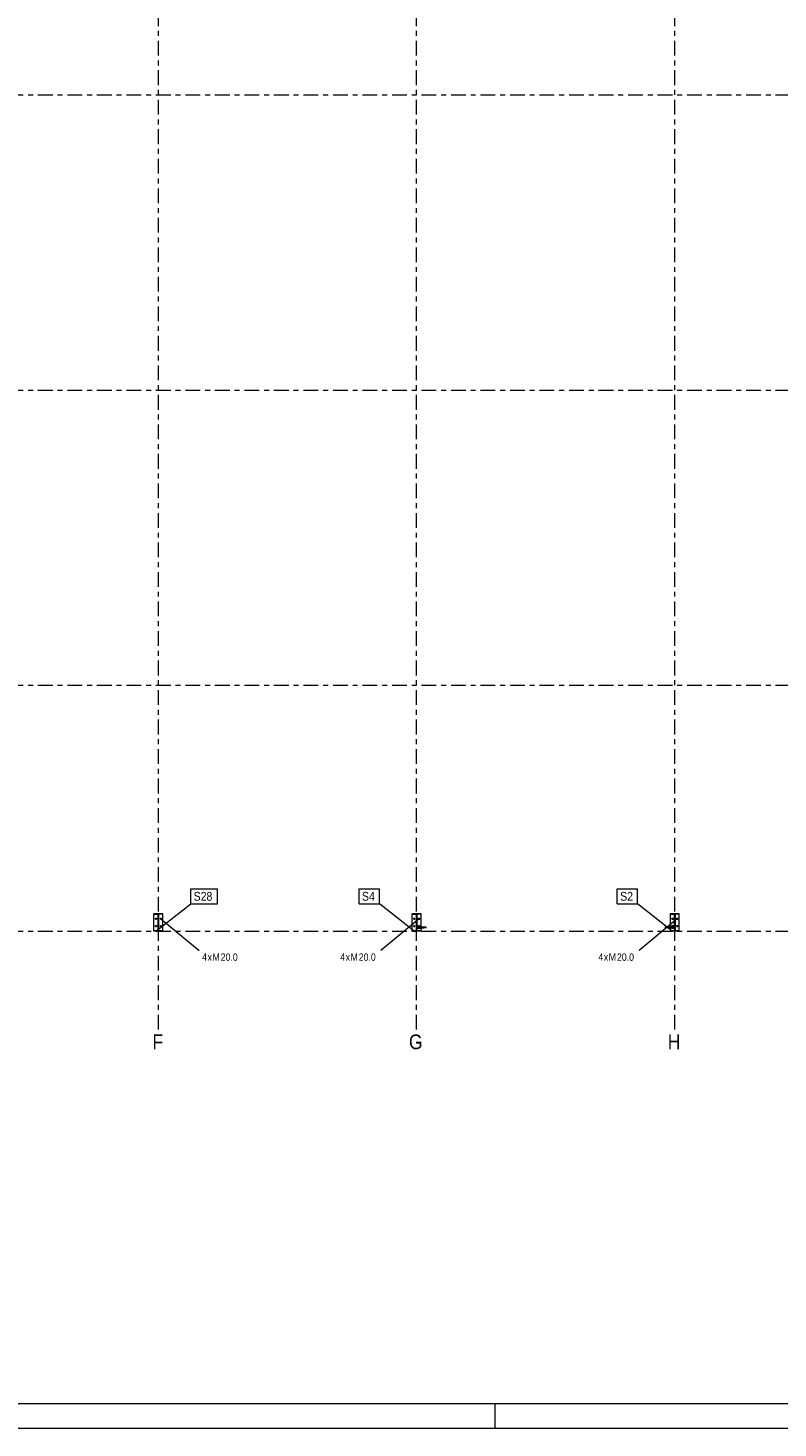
# Model space of a CAD drawing. Header units: millimetres. Extents: x -69 to 541, y -101 to 999.
# Tile 5 of 19: x 236 to 388, y -101 to 184. Entities that reach past the tile are written whole.
import ezdxf

# ---------------------------------------------------------------- set-up
doc = ezdxf.new("R2010")
doc.units = ezdxf.units.MM
doc.linetypes.add('XKITLINE00', pattern=[0])
doc.linetypes.add('XKITLINE03', pattern=[6, 3, -1, 1, -1])
for name, color, linetype, lineweight in [('Arkusz rysunku', 3, 'Continuous', 0), ('Element', 2, 'Continuous', 0), ('Spoina', 1, 'Continuous', 0), ('Znak elementu', 2, 'Continuous', 0), ('Znak śruby', 4, 'Continuous', 0), ('Śruba', 3, 'Continuous', 0)]:
    doc.layers.add(name, color=color, linetype=linetype, lineweight=lineweight)
doc.styles.add('ARIAL', font='ARIAL.TTF')

msp = doc.modelspace()

# ---------------------------------------------------------------- hatches: boundary and pattern name
at = {"layer": 'Śruba'}
for points in [[(262.11, 2.49), (262.11, 2.48), (262.11, 2.47), (262.1, 2.46), (262.1, 2.45), (262.09, 2.44), (262.09, 2.43), (262.08, 2.42), (262.07, 2.41), (262.06, 2.41), (262.05, 2.4), (262.04, 2.4), (262.03, 2.39), (262.02, 2.39), (262.01, 2.39), (262, 2.39), (261.99, 2.39), (261.98, 2.39), (261.97, 2.39), (261.96, 2.4), (261.95, 2.4), (261.94, 2.41), (261.93, 2.41), (261.92, 2.42), (261.91, 2.43), (261.91, 2.44), (261.9, 2.45), (261.9, 2.46), (261.89, 2.47), (261.89, 2.48), (261.89, 2.49), (261.89, 2.5), (261.89, 2.51), (261.89, 2.52), (261.89, 2.53), (261.9, 2.54), (261.9, 2.55), (261.91, 2.56), (261.91, 2.57), (261.92, 2.58), (261.93, 2.59), (261.94, 2.59), (261.95, 2.6), (261.96, 2.6), (261.97, 2.61), (261.98, 2.61), (261.99, 2.61), (262, 2.61), (262.01, 2.61), (262.02, 2.61), (262.03, 2.61), (262.04, 2.6), (262.05, 2.6), (262.06, 2.59), (262.07, 2.59), (262.08, 2.58), (262.09, 2.57), (262.09, 2.56), (262.1, 2.55), (262.1, 2.54), (262.11, 2.53), (262.11, 2.52), (262.11, 2.51), (262.11, 2.5)], [(262.11, 0.99), (262.11, 0.98), (262.11, 0.97), (262.1, 0.96), (262.1, 0.95), (262.09, 0.94), (262.09, 0.93), (262.08, 0.92), (262.07, 0.91), (262.06, 0.91), (262.05, 0.9), (262.04, 0.9), (262.03, 0.89), (262.02, 0.89), (262.01, 0.89), (262, 0.89), (261.99, 0.89), (261.98, 0.89), (261.97, 0.89), (261.96, 0.9), (261.95, 0.9), (261.94, 0.91), (261.93, 0.91), (261.92, 0.92), (261.91, 0.93), (261.91, 0.94), (261.9, 0.95), (261.9, 0.96), (261.89, 0.97), (261.89, 0.98), (261.89, 0.99), (261.89, 1), (261.89, 1.01), (261.89, 1.02), (261.89, 1.03), (261.9, 1.04), (261.9, 1.05), (261.91, 1.06), (261.91, 1.07), (261.92, 1.08), (261.93, 1.09), (261.94, 1.09), (261.95, 1.1), (261.96, 1.1), (261.97, 1.11), (261.98, 1.11), (261.99, 1.11), (262, 1.11), (262.01, 1.11), (262.02, 1.11), (262.03, 1.11), (262.04, 1.1), (262.05, 1.1), (262.06, 1.09), (262.07, 1.09), (262.08, 1.08), (262.09, 1.07), (262.09, 1.06), (262.1, 1.05), (262.1, 1.04), (262.11, 1.03), (262.11, 1.02), (262.11, 1.01), (262.11, 1)], [(263.11, 2.49), (263.11, 2.48), (263.11, 2.47), (263.1, 2.46), (263.1, 2.45), (263.09, 2.44), (263.09, 2.43), (263.08, 2.42), (263.07, 2.41), (263.06, 2.41), (263.05, 2.4), (263.04, 2.4), (263.03, 2.39), (263.02, 2.39), (263.01, 2.39), (263, 2.39), (262.99, 2.39), (262.98, 2.39), (262.97, 2.39), (262.96, 2.4), (262.95, 2.4), (262.94, 2.41), (262.93, 2.41), (262.92, 2.42), (262.91, 2.43), (262.91, 2.44), (262.9, 2.45), (262.9, 2.46), (262.89, 2.47), (262.89, 2.48), (262.89, 2.49), (262.89, 2.5), (262.89, 2.51), (262.89, 2.52), (262.89, 2.53), (262.9, 2.54), (262.9, 2.55), (262.91, 2.56), (262.91, 2.57), (262.92, 2.58), (262.93, 2.59), (262.94, 2.59), (262.95, 2.6), (262.96, 2.6), (262.97, 2.61), (262.98, 2.61), (262.99, 2.61), (263, 2.61), (263.01, 2.61), (263.02, 2.61), (263.03, 2.61), (263.04, 2.6), (263.05, 2.6), (263.06, 2.59), (263.07, 2.59), (263.08, 2.58), (263.09, 2.57), (263.09, 2.56), (263.1, 2.55), (263.1, 2.54), (263.11, 2.53), (263.11, 2.52), (263.11, 2.51), (263.11, 2.5)], [(263.11, 0.99), (263.11, 0.98), (263.11, 0.97), (263.1, 0.96), (263.1, 0.95), (263.09, 0.94), (263.09, 0.93), (263.08, 0.92), (263.07, 0.91), (263.06, 0.91), (263.05, 0.9), (263.04, 0.9), (263.03, 0.89), (263.02, 0.89), (263.01, 0.89), (263, 0.89), (262.99, 0.89), (262.98, 0.89), (262.97, 0.89), (262.96, 0.9), (262.95, 0.9), (262.94, 0.91), (262.93, 0.91), (262.92, 0.92), (262.91, 0.93), (262.91, 0.94), (262.9, 0.95), (262.9, 0.96), (262.89, 0.97), (262.89, 0.98), (262.89, 0.99), (262.89, 1), (262.89, 1.01), (262.89, 1.02), (262.89, 1.03), (262.9, 1.04), (262.9, 1.05), (262.91, 1.06), (262.91, 1.07), (262.92, 1.08), (262.93, 1.09), (262.94, 1.09), (262.95, 1.1), (262.96, 1.1), (262.97, 1.11), (262.98, 1.11), (262.99, 1.11), (263, 1.11), (263.01, 1.11), (263.02, 1.11), (263.03, 1.11), (263.04, 1.1), (263.05, 1.1), (263.06, 1.09), (263.07, 1.09), (263.08, 1.08), (263.09, 1.07), (263.09, 1.06), (263.1, 1.05), (263.1, 1.04), (263.11, 1.03), (263.11, 1.02), (263.11, 1.01), (263.11, 1)], [(314.61, 2.49), (314.61, 2.48), (314.61, 2.47), (314.6, 2.46), (314.6, 2.45), (314.59, 2.44), (314.59, 2.43), (314.58, 2.42), (314.57, 2.41), (314.56, 2.41), (314.55, 2.4), (314.54, 2.4), (314.53, 2.39), (314.52, 2.39), (314.51, 2.39), (314.5, 2.39), (314.49, 2.39), (314.48, 2.39), (314.47, 2.39), (314.46, 2.4), (314.45, 2.4), (314.44, 2.41), (314.43, 2.41), (314.42, 2.42), (314.41, 2.43), (314.41, 2.44), (314.4, 2.45), (314.4, 2.46), (314.39, 2.47), (314.39, 2.48), (314.39, 2.49), (314.39, 2.5), (314.39, 2.51), (314.39, 2.52), (314.39, 2.53), (314.4, 2.54), (314.4, 2.55), (314.41, 2.56), (314.41, 2.57), (314.42, 2.58), (314.43, 2.59), (314.44, 2.59), (314.45, 2.6), (314.46, 2.6), (314.47, 2.61), (314.48, 2.61), (314.49, 2.61), (314.5, 2.61), (314.51, 2.61), (314.52, 2.61), (314.53, 2.61), (314.54, 2.6), (314.55, 2.6), (314.56, 2.59), (314.57, 2.59), (314.58, 2.58), (314.59, 2.57), (314.59, 2.56), (314.6, 2.55), (314.6, 2.54), (314.61, 2.53), (314.61, 2.52), (314.61, 2.51), (314.61, 2.5)], [(314.61, 0.99), (314.61, 0.98), (314.61, 0.97), (314.6, 0.96), (314.6, 0.95), (314.59, 0.94), (314.59, 0.93), (314.58, 0.92), (314.57, 0.91), (314.56, 0.91), (314.55, 0.9), (314.54, 0.9), (314.53, 0.89), (314.52, 0.89), (314.51, 0.89), (314.5, 0.89), (314.49, 0.89), (314.48, 0.89), (314.47, 0.89), (314.46, 0.9), (314.45, 0.9), (314.44, 0.91), (314.43, 0.91), (314.42, 0.92), (314.41, 0.93), (314.41, 0.94), (314.4, 0.95), (314.4, 0.96), (314.39, 0.97), (314.39, 0.98), (314.39, 0.99), (314.39, 1), (314.39, 1.01), (314.39, 1.02), (314.39, 1.03), (314.4, 1.04), (314.4, 1.05), (314.41, 1.06), (314.41, 1.07), (314.42, 1.08), (314.43, 1.09), (314.44, 1.09), (314.45, 1.1), (314.46, 1.1), (314.47, 1.11), (314.48, 1.11), (314.49, 1.11), (314.5, 1.11), (314.51, 1.11), (314.52, 1.11), (314.53, 1.11), (314.54, 1.1), (314.55, 1.1), (314.56, 1.09), (314.57, 1.09), (314.58, 1.08), (314.59, 1.07), (314.59, 1.06), (314.6, 1.05), (314.6, 1.04), (314.61, 1.03), (314.61, 1.02), (314.61, 1.01), (314.61, 1)], [(315.61, 2.49), (315.61, 2.48), (315.61, 2.47), (315.6, 2.46), (315.6, 2.45), (315.59, 2.44), (315.59, 2.43), (315.58, 2.42), (315.57, 2.41), (315.56, 2.41), (315.55, 2.4), (315.54, 2.4), (315.53, 2.39), (315.52, 2.39), (315.51, 2.39), (315.5, 2.39), (315.49, 2.39), (315.48, 2.39), (315.47, 2.39), (315.46, 2.4), (315.45, 2.4), (315.44, 2.41), (315.43, 2.41), (315.42, 2.42), (315.41, 2.43), (315.41, 2.44), (315.4, 2.45), (315.4, 2.46), (315.39, 2.47), (315.39, 2.48), (315.39, 2.49), (315.39, 2.5), (315.39, 2.51), (315.39, 2.52), (315.39, 2.53), (315.4, 2.54), (315.4, 2.55), (315.41, 2.56), (315.41, 2.57), (315.42, 2.58), (315.43, 2.59), (315.44, 2.59), (315.45, 2.6), (315.46, 2.6), (315.47, 2.61), (315.48, 2.61), (315.49, 2.61), (315.5, 2.61), (315.51, 2.61), (315.52, 2.61), (315.53, 2.61), (315.54, 2.6), (315.55, 2.6), (315.56, 2.59), (315.57, 2.59), (315.58, 2.58), (315.59, 2.57), (315.59, 2.56), (315.6, 2.55), (315.6, 2.54), (315.61, 2.53), (315.61, 2.52), (315.61, 2.51), (315.61, 2.5)], [(315.61, 0.99), (315.61, 0.98), (315.61, 0.97), (315.6, 0.96), (315.6, 0.95), (315.59, 0.94), (315.59, 0.93), (315.58, 0.92), (315.57, 0.91), (315.56, 0.91), (315.55, 0.9), (315.54, 0.9), (315.53, 0.89), (315.52, 0.89), (315.51, 0.89), (315.5, 0.89), (315.49, 0.89), (315.48, 0.89), (315.47, 0.89), (315.46, 0.9), (315.45, 0.9), (315.44, 0.91), (315.43, 0.91), (315.42, 0.92), (315.41, 0.93), (315.41, 0.94), (315.4, 0.95), (315.4, 0.96), (315.39, 0.97), (315.39, 0.98), (315.39, 0.99), (315.39, 1), (315.39, 1.01), (315.39, 1.02), (315.39, 1.03), (315.4, 1.04), (315.4, 1.05), (315.41, 1.06), (315.41, 1.07), (315.42, 1.08), (315.43, 1.09), (315.44, 1.09), (315.45, 1.1), (315.46, 1.1), (315.47, 1.11), (315.48, 1.11), (315.49, 1.11), (315.5, 1.11), (315.51, 1.11), (315.52, 1.11), (315.53, 1.11), (315.54, 1.1), (315.55, 1.1), (315.56, 1.09), (315.57, 1.09), (315.58, 1.08), (315.59, 1.07), (315.59, 1.06), (315.6, 1.05), (315.6, 1.04), (315.61, 1.03), (315.61, 1.02), (315.61, 1.01), (315.61, 1)], [(315.66, 0.71), (315.41, 0.71), (315.41, 0.83), (315.66, 0.83)], [(315.66, 0.59), (315.41, 0.59), (315.41, 0.71), (315.66, 0.71)], [(366.84, 0.83), (367.09, 0.83), (367.09, 0.71), (366.84, 0.71)], [(366.84, 0.71), (367.09, 0.71), (367.09, 0.59), (366.84, 0.59)], [(367.11, 2.49), (367.11, 2.48), (367.11, 2.47), (367.1, 2.46), (367.1, 2.45), (367.09, 2.44), (367.09, 2.43), (367.08, 2.42), (367.07, 2.41), (367.06, 2.41), (367.05, 2.4), (367.04, 2.4), (367.03, 2.39), (367.02, 2.39), (367.01, 2.39), (367, 2.39), (366.99, 2.39), (366.98, 2.39), (366.97, 2.39), (366.96, 2.4), (366.95, 2.4), (366.94, 2.41), (366.93, 2.41), (366.92, 2.42), (366.91, 2.43), (366.91, 2.44), (366.9, 2.45), (366.9, 2.46), (366.89, 2.47), (366.89, 2.48), (366.89, 2.49), (366.89, 2.5), (366.89, 2.51), (366.89, 2.52), (366.89, 2.53), (366.9, 2.54), (366.9, 2.55), (366.91, 2.56), (366.91, 2.57), (366.92, 2.58), (366.93, 2.59), (366.94, 2.59), (366.95, 2.6), (366.96, 2.6), (366.97, 2.61), (366.98, 2.61), (366.99, 2.61), (367, 2.61), (367.01, 2.61), (367.02, 2.61), (367.03, 2.61), (367.04, 2.6), (367.05, 2.6), (367.06, 2.59), (367.07, 2.59), (367.08, 2.58), (367.09, 2.57), (367.09, 2.56), (367.1, 2.55), (367.1, 2.54), (367.11, 2.53), (367.11, 2.52), (367.11, 2.51), (367.11, 2.5)], [(367.11, 0.99), (367.11, 0.98), (367.11, 0.97), (367.1, 0.96), (367.1, 0.95), (367.09, 0.94), (367.09, 0.93), (367.08, 0.92), (367.07, 0.91), (367.06, 0.91), (367.05, 0.9), (367.04, 0.9), (367.03, 0.89), (367.02, 0.89), (367.01, 0.89), (367, 0.89), (366.99, 0.89), (366.98, 0.89), (366.97, 0.89), (366.96, 0.9), (366.95, 0.9), (366.94, 0.91), (366.93, 0.91), (366.92, 0.92), (366.91, 0.93), (366.91, 0.94), (366.9, 0.95), (366.9, 0.96), (366.89, 0.97), (366.89, 0.98), (366.89, 0.99), (366.89, 1), (366.89, 1.01), (366.89, 1.02), (366.89, 1.03), (366.9, 1.04), (366.9, 1.05), (366.91, 1.06), (366.91, 1.07), (366.92, 1.08), (366.93, 1.09), (366.94, 1.09), (366.95, 1.1), (366.96, 1.1), (366.97, 1.11), (366.98, 1.11), (366.99, 1.11), (367, 1.11), (367.01, 1.11), (367.02, 1.11), (367.03, 1.11), (367.04, 1.1), (367.05, 1.1), (367.06, 1.09), (367.07, 1.09), (367.08, 1.08), (367.09, 1.07), (367.09, 1.06), (367.1, 1.05), (367.1, 1.04), (367.11, 1.03), (367.11, 1.02), (367.11, 1.01), (367.11, 1)], [(368.11, 2.49), (368.11, 2.48), (368.11, 2.47), (368.1, 2.46), (368.1, 2.45), (368.09, 2.44), (368.09, 2.43), (368.08, 2.42), (368.07, 2.41), (368.06, 2.41), (368.05, 2.4), (368.04, 2.4), (368.03, 2.39), (368.02, 2.39), (368.01, 2.39), (368, 2.39), (367.99, 2.39), (367.98, 2.39), (367.97, 2.39), (367.96, 2.4), (367.95, 2.4), (367.94, 2.41), (367.93, 2.41), (367.92, 2.42), (367.91, 2.43), (367.91, 2.44), (367.9, 2.45), (367.9, 2.46), (367.89, 2.47), (367.89, 2.48), (367.89, 2.49), (367.89, 2.5), (367.89, 2.51), (367.89, 2.52), (367.89, 2.53), (367.9, 2.54), (367.9, 2.55), (367.91, 2.56), (367.91, 2.57), (367.92, 2.58), (367.93, 2.59), (367.94, 2.59), (367.95, 2.6), (367.96, 2.6), (367.97, 2.61), (367.98, 2.61), (367.99, 2.61), (368, 2.61), (368.01, 2.61), (368.02, 2.61), (368.03, 2.61), (368.04, 2.6), (368.05, 2.6), (368.06, 2.59), (368.07, 2.59), (368.08, 2.58), (368.09, 2.57), (368.09, 2.56), (368.1, 2.55), (368.1, 2.54), (368.11, 2.53), (368.11, 2.52), (368.11, 2.51), (368.11, 2.5)], [(368.11, 0.99), (368.11, 0.98), (368.11, 0.97), (368.1, 0.96), (368.1, 0.95), (368.09, 0.94), (368.09, 0.93), (368.08, 0.92), (368.07, 0.91), (368.06, 0.91), (368.05, 0.9), (368.04, 0.9), (368.03, 0.89), (368.02, 0.89), (368.01, 0.89), (368, 0.89), (367.99, 0.89), (367.98, 0.89), (367.97, 0.89), (367.96, 0.9), (367.95, 0.9), (367.94, 0.91), (367.93, 0.91), (367.92, 0.92), (367.91, 0.93), (367.91, 0.94), (367.9, 0.95), (367.9, 0.96), (367.89, 0.97), (367.89, 0.98), (367.89, 0.99), (367.89, 1), (367.89, 1.01), (367.89, 1.02), (367.89, 1.03), (367.9, 1.04), (367.9, 1.05), (367.91, 1.06), (367.91, 1.07), (367.92, 1.08), (367.93, 1.09), (367.94, 1.09), (367.95, 1.1), (367.96, 1.1), (367.97, 1.11), (367.98, 1.11), (367.99, 1.11), (368, 1.11), (368.01, 1.11), (368.02, 1.11), (368.03, 1.11), (368.04, 1.1), (368.05, 1.1), (368.06, 1.09), (368.07, 1.09), (368.08, 1.08), (368.09, 1.07), (368.09, 1.06), (368.1, 1.05), (368.1, 1.04), (368.11, 1.03), (368.11, 1.02), (368.11, 1.01), (368.11, 1)]]:
    msp.add_hatch(color=256, dxfattribs=at).paths.add_polyline_path(points, flags=17)

# ---------------------------------------------------------------- linework, layer by layer
at = {"layer": 'Arkusz rysunku', "linetype": 'XKITLINE00', "lineweight": 0}
for p, q in [((-64.02, -96), (535.98, -96)), ((330.98, -101), (330.98, -96)), ((-69.02, -101), (540.98, -101))]:
    msp.add_line(p, q, dxfattribs=at)
at = {"layer": 'Element', "linetype": 'XKITLINE00', "lineweight": 0}
for p, q in [((261.6, 0.05), (261.6, 3.55)), ((261.6, 3.55), (261.65, 3.55)), ((261.65, 3.47), (261.65, 3.6)), ((261.65, 3.6), (263.35, 3.6)), ((261.65, 3.47), (261.65, 3.6)), ((261.65, 3.6), (263.35, 3.6)), ((261.65, 3.47), (262.46, 3.47)), ((261.65, 3.47), (262.46, 3.47)), ((262.46, 0.13), (262.46, 3.47)), ((262.46, 0.13), (262.46, 3.47)), ((263.35, 3.47), (262.54, 3.47)), ((262.54, 3.47), (262.54, 0.13)), ((263.35, 3.47), (262.54, 3.47)), ((262.54, 3.47), (262.54, 0.13)), ((263.35, 3.6), (263.35, 3.47)), ((263.35, 3.6), (263.35, 3.47)), ((263.35, 3.55), (263.4, 3.55)), ((263.4, 0.05), (263.4, 3.55)), ((314.1, 0.05), (314.1, 3.55)), ((314.1, 3.55), (314.15, 3.55)), ((314.15, 3.47), (314.15, 3.6)), ((314.15, 3.6), (315.85, 3.6)), ((314.15, 3.47), (314.15, 3.6)), ((314.15, 3.6), (315.85, 3.6)), ((314.15, 3.47), (314.96, 3.47)), ((314.15, 3.47), (314.96, 3.47)), ((314.96, 0.13), (314.96, 3.47)), ((314.96, 0.13), (314.96, 3.47)), ((315.85, 3.47), (315.04, 3.47)), ((315.04, 3.47), (315.04, 0.13)), ((315.85, 3.47), (315.04, 3.47)), ((315.04, 3.47), (315.04, 0.13)), ((315.85, 3.6), (315.85, 3.47)), ((315.85, 3.6), (315.85, 3.47)), ((315.85, 3.55), (315.9, 3.55)), ((315.9, 0.83), (315.9, 3.55)), ((366.6, 0.83), (366.6, 3.55)), ((366.6, 3.55), (366.65, 3.55)), ((366.65, 3.47), (366.65, 3.6)), ((366.65, 3.6), (368.35, 3.6)), ((366.65, 3.47), (366.65, 3.6)), ((366.65, 3.6), (368.35, 3.6)), ((366.65, 3.47), (367.46, 3.47)), ((366.65, 3.47), (367.46, 3.47)), ((367.46, 0.13), (367.46, 3.47)), ((367.46, 0.13), (367.46, 3.47)), ((368.35, 3.47), (367.54, 3.47)), ((367.54, 3.47), (367.54, 0.13)), ((368.35, 3.47), (367.54, 3.47)), ((367.54, 3.47), (367.54, 0.13)), ((368.35, 3.6), (368.35, 3.47)), ((368.35, 3.6), (368.35, 3.47)), ((368.35, 3.55), (368.4, 3.55)), ((368.4, 0.05), (368.4, 3.55)), ((261.6, 0.05), (261.65, 0.05)), ((261.65, 0), (261.65, 0.13)), ((261.65, 0.13), (262.46, 0.13)), ((261.65, 0), (261.65, 0.13)), ((261.65, 0.13), (262.46, 0.13)), ((263.35, 0), (261.65, 0)), ((263.35, 0), (261.65, 0)), ((262.54, 0.13), (263.35, 0.13)), ((262.54, 0.13), (263.35, 0.13)), ((263.35, 0.13), (263.35, 0)), ((263.35, 0.13), (263.35, 0)), ((263.35, 0.05), (263.4, 0.05)), ((314.1, 0.05), (314.15, 0.05)), ((314.15, 0), (314.15, 0.13)), ((314.15, 0.13), (314.96, 0.13)), ((314.15, 0), (314.15, 0.13)), ((314.15, 0.13), (314.96, 0.13)), ((315.85, 0), (314.15, 0)), ((315.85, 0), (314.15, 0)), ((315.04, 0.71), (315.55, 0.71)), ((315.04, 0.59), (316.03, 0.59)), ((315.04, 0.13), (315.85, 0.13)), ((315.04, 0.13), (315.85, 0.13)), ((315.19, 0.71), (315.19, 0.83)), ((315.19, 0.83), (316.37, 0.83)), ((315.53, 0.59), (315.53, 0.71)), ((316.37, 0.71), (315.55, 0.71)), ((315.85, 0.13), (315.85, 0)), ((315.85, 0.13), (315.85, 0)), ((315.85, 0.05), (315.9, 0.05)), ((315.9, 0.05), (315.9, 0.59)), ((315.99, 0.85), (315.96, 0.84)), ((315.96, 0.84), (315.96, 0.83)), ((315.96, 0.71), (315.96, 0.7)), ((315.96, 0.7), (315.99, 0.69)), ((315.99, 0.85), (316.48, 0.85)), ((315.99, 0.69), (316.48, 0.69)), ((316.02, 0.71), (316.02, 0.83)), ((316.02, 0.71), (316.02, 0.83)), ((316.37, 0.83), (316.02, 0.83)), ((316.02, 0.71), (316.37, 0.71)), ((316.03, 0.59), (316.03, 0.69)), ((316.37, 0.71), (316.37, 0.83)), ((316.37, 0.71), (316.37, 0.83)), ((316.37, 0.77), (316.38, 0.81)), ((316.37, 0.77), (316.38, 0.81)), ((316.38, 0.73), (316.37, 0.77)), ((316.38, 0.73), (316.37, 0.77)), ((316.38, 0.81), (316.43, 0.84)), ((316.38, 0.81), (316.43, 0.84)), ((316.43, 0.7), (316.38, 0.73)), ((316.43, 0.7), (316.38, 0.73)), ((316.43, 0.84), (316.48, 0.85)), ((316.43, 0.84), (316.48, 0.85)), ((316.48, 0.69), (316.43, 0.7)), ((316.48, 0.69), (316.43, 0.7)), ((316.48, 0.85), (316.54, 0.84)), ((316.48, 0.85), (316.54, 0.84)), ((316.54, 0.7), (316.48, 0.69)), ((316.54, 0.7), (316.48, 0.69)), ((316.54, 0.84), (316.58, 0.81)), ((316.54, 0.84), (316.58, 0.81)), ((316.58, 0.73), (316.54, 0.7)), ((316.58, 0.73), (316.54, 0.7)), ((316.95, 0.83), (316.55, 0.83)), ((316.95, 0.71), (316.55, 0.71)), ((316.58, 0.81), (316.59, 0.77)), ((316.58, 0.81), (316.59, 0.77)), ((316.59, 0.77), (316.58, 0.73)), ((316.59, 0.77), (316.58, 0.73)), ((316.59, 0.71), (316.59, 0.83)), ((316.59, 0.71), (316.59, 0.83)), ((316.59, 0.83), (316.95, 0.83)), ((316.59, 0.71), (316.95, 0.71)), ((316.95, 0.71), (316.95, 0.83)), ((316.95, 0.71), (316.95, 0.83)), ((365.55, 0.71), (365.55, 0.83)), ((365.95, 0.83), (365.55, 0.83)), ((365.55, 0.71), (365.55, 0.83)), ((365.91, 0.83), (365.55, 0.83)), ((365.55, 0.71), (365.95, 0.71)), ((365.55, 0.71), (365.91, 0.71)), ((365.91, 0.71), (365.91, 0.83)), ((365.91, 0.71), (365.91, 0.83)), ((365.91, 0.77), (365.92, 0.81)), ((365.91, 0.77), (365.92, 0.81)), ((365.92, 0.73), (365.91, 0.77)), ((365.92, 0.73), (365.91, 0.77)), ((365.92, 0.81), (365.96, 0.84)), ((365.92, 0.81), (365.96, 0.84)), ((365.96, 0.7), (365.92, 0.73)), ((365.96, 0.7), (365.92, 0.73)), ((365.96, 0.84), (366.02, 0.85)), ((365.96, 0.84), (366.02, 0.85)), ((366.02, 0.69), (365.96, 0.7)), ((366.02, 0.69), (365.96, 0.7)), ((366.02, 0.85), (366.07, 0.84)), ((366.02, 0.85), (366.51, 0.85)), ((366.02, 0.85), (366.07, 0.84)), ((366.07, 0.7), (366.02, 0.69)), ((366.07, 0.7), (366.02, 0.69)), ((366.02, 0.69), (366.51, 0.69)), ((366.07, 0.84), (366.12, 0.81)), ((366.07, 0.84), (366.12, 0.81)), ((366.12, 0.73), (366.07, 0.7)), ((366.12, 0.73), (366.07, 0.7)), ((366.12, 0.81), (366.13, 0.77)), ((366.12, 0.81), (366.13, 0.77)), ((366.13, 0.77), (366.12, 0.73)), ((366.13, 0.77), (366.12, 0.73)), ((366.13, 0.83), (367.31, 0.83)), ((366.13, 0.83), (366.13, 0.71)), ((366.13, 0.71), (366.13, 0.83)), ((366.13, 0.83), (366.48, 0.83)), ((366.13, 0.71), (366.95, 0.71)), ((366.13, 0.71), (366.48, 0.71)), ((366.47, 0.59), (366.47, 0.69)), ((367.46, 0.59), (366.47, 0.59)), ((366.48, 0.71), (366.48, 0.83)), ((366.48, 0.71), (366.48, 0.83)), ((366.51, 0.85), (366.54, 0.84)), ((366.51, 0.69), (366.54, 0.7)), ((366.54, 0.83), (366.54, 0.84)), ((366.54, 0.7), (366.54, 0.71)), ((366.6, 0.05), (366.6, 0.59)), ((366.6, 0.05), (366.65, 0.05)), ((366.65, 0), (366.65, 0.13)), ((366.65, 0.13), (367.46, 0.13)), ((366.65, 0), (366.65, 0.13)), ((366.65, 0.13), (367.46, 0.13)), ((368.35, 0), (366.65, 0)), ((368.35, 0), (366.65, 0)), ((366.95, 0.71), (367.46, 0.71)), ((366.97, 0.59), (366.97, 0.71)), ((367.31, 0.83), (367.31, 0.71)), ((367.54, 0.13), (368.35, 0.13)), ((367.54, 0.13), (368.35, 0.13)), ((368.35, 0.13), (368.35, 0)), ((368.35, 0.13), (368.35, 0)), ((368.35, 0.05), (368.4, 0.05))]:
    msp.add_line(p, q, dxfattribs=at)
at = {"layer": 'Spoina', "linetype": 'XKITLINE03', "lineweight": 0}
for p, q in [((262.5, -20), (262.5, 960)), ((315, -20), (315, 960)), ((367.5, -20), (367.5, 960)), ((-20, 170), (440, 170)), ((-20, 110), (440, 110)), ((-20, 50), (440, 50)), ((-20, 0), (440, 0))]:
    msp.add_line(p, q, dxfattribs=at)
at = {"layer": 'Znak elementu', "linetype": 'XKITLINE00', "lineweight": 0}
for p, q in [((269.06, 8.58), (274.54, 8.58)), ((269.06, 5.58), (269.06, 8.58)), ((274.54, 5.58), (274.54, 8.58)), ((303.29, 8.58), (307.42, 8.58)), ((303.29, 5.58), (303.29, 8.58)), ((307.42, 5.58), (307.42, 8.58)), ((355.79, 8.58), (359.92, 8.58)), ((355.79, 5.58), (355.79, 8.58)), ((359.92, 5.58), (359.92, 8.58)), ((261.99, 0), (269.06, 5.58)), ((269.06, 5.58), (274.54, 5.58)), ((303.29, 5.58), (307.42, 5.58)), ((314.49, 0), (307.42, 5.58)), ((355.79, 5.58), (359.92, 5.58)), ((366.99, 0), (359.92, 5.58))]:
    msp.add_line(p, q, dxfattribs=at)
at = {"layer": 'Znak śruby', "linetype": 'XKITLINE00', "lineweight": 0}
for p, q in [((263, 2.5), (270.78, -3.93)), ((315.5, 2.5), (307.72, -3.93)), ((368, 2.5), (360.22, -3.93))]:
    msp.add_line(p, q, dxfattribs=at)
at = {"layer": 'Śruba', "linetype": 'XKITLINE00', "lineweight": 0}
for p, q in [((262.22, 2.5), (261.78, 2.5)), ((262.22, 1), (261.78, 1)), ((262, 2.72), (262, 2.28)), ((262, 1.22), (262, 0.78)), ((263.22, 2.5), (262.78, 2.5)), ((263.22, 1), (262.78, 1)), ((263, 2.72), (263, 2.28)), ((263, 1.22), (263, 0.78)), ((314.72, 2.5), (314.28, 2.5)), ((314.72, 1), (314.28, 1)), ((314.5, 2.72), (314.5, 2.28)), ((314.5, 1.22), (314.5, 0.78)), ((315.72, 2.5), (315.28, 2.5)), ((315.72, 1), (315.28, 1)), ((315.41, 0.83), (315.41, 0.71)), ((315.41, 0.71), (315.41, 0.59)), ((315.5, 2.72), (315.5, 2.28)), ((315.5, 1.22), (315.5, 0.78)), ((315.53, 0.94), (315.53, 0.49)), ((315.66, 0.83), (315.66, 0.71)), ((315.66, 0.71), (315.66, 0.59)), ((367.22, 2.5), (366.78, 2.5)), ((367.22, 1), (366.78, 1)), ((366.84, 0.83), (366.84, 0.71)), ((366.84, 0.71), (366.84, 0.59)), ((366.97, 0.94), (366.97, 0.49)), ((367, 2.72), (367, 2.28)), ((367, 1.22), (367, 0.78)), ((367.09, 0.83), (367.09, 0.71)), ((367.09, 0.71), (367.09, 0.59)), ((368.22, 2.5), (367.78, 2.5)), ((368.22, 1), (367.78, 1)), ((368, 2.72), (368, 2.28)), ((368, 1.22), (368, 0.78))]:
    msp.add_line(p, q, dxfattribs=at)

# ---------------------------------------------------------------- texts
at = {"layer": 'Spoina', "style": 'ARIAL', "width": 0.85}
for s, p in [('F', (261.28, -24)), ('G', (313.44, -24)), ('H', (366.06, -24))]:
    msp.add_text(s, height=3, dxfattribs=at).set_placement(p)
at = {"layer": 'Znak elementu', "style": 'ARIAL', "width": 0.85}
for s, p in [('S28', (269.66, 6.18)), ('S4', (303.89, 6.18)), ('S2', (356.39, 6.18))]:
    msp.add_text(s, height=1.8, dxfattribs=at).set_placement(p)
at = {"layer": 'Znak śruby', "style": 'ARIAL', "width": 0.85}
for s, p in [('4', (271.38, -6.03)), ('x', (272.49, -6.03)), ('M', (273.49, -6.03)), ('20.0', (275.16, -6.03)), ('4', (299.45, -6.03)), ('x', (300.56, -6.03)), ('M', (301.56, -6.03)), ('20.0', (303.23, -6.03)), ('4', (351.95, -6.03)), ('x', (353.06, -6.03)), ('M', (354.06, -6.03)), ('20.0', (355.73, -6.03))]:
    msp.add_text(s, height=1.5, dxfattribs=at).set_placement(p)

doc.saveas('drawing.dxf')
